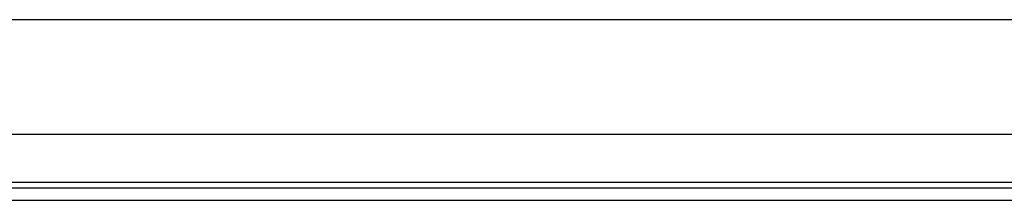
# Model space of a CAD drawing. Header units: inches. Extents: x 20 to 683, y 61 to 320.
# Tile 107 of 256: x 129.64 to 134.983, y 183.776 to 184.759. Entities that reach past the tile are written whole.
import ezdxf

# ---------------------------------------------------------------- set-up
doc = ezdxf.new("R2010")
doc.units = ezdxf.units.IN
doc.header["$MEASUREMENT"] = 0
doc.layers.add('Visible Edges(ANSI)', color=7, linetype='Continuous', lineweight=25)
doc.layers.add('Visible Tangent Edges(ANSI)', color=7, linetype='Continuous', lineweight=25)

msp = doc.modelspace()

# ---------------------------------------------------------------- linework, layer by layer
at = {"layer": 'Visible Edges(ANSI)'}
for p, q in [((93.2813, 184.7587), (163.2173, 184.7587)), ((137.5449, 184.1337), (118.9538, 184.1337)), ((119.2918, 183.8437), (137.2068, 183.8437)), ((137.2068, 183.7757), (119.2918, 183.7757))]:
    msp.add_line(p, q, dxfattribs=at)
at = {"layer": 'Visible Tangent Edges(ANSI)'}
msp.add_line((119.2254, 183.8747), (137.2733, 183.8747), dxfattribs=at)

doc.saveas('drawing.dxf')
